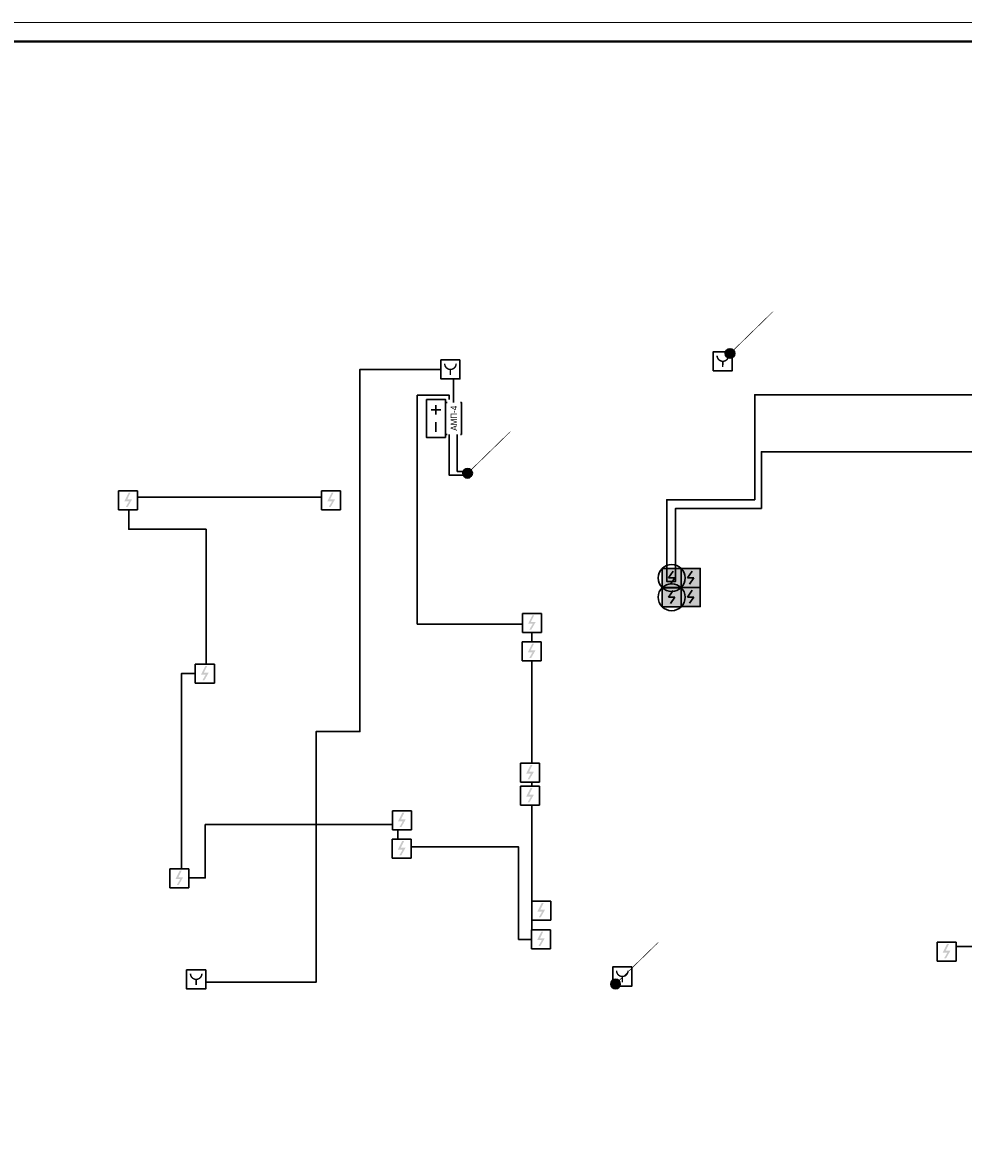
# Model space of a CAD drawing. Header units: millimetres. Extents: x -816133 to 919604, y 87941 to 147341.
# Tile 9 of 256: x -691640 to -666933, y 117641 to 147341. Entities that reach past the tile are written whole.
import ezdxf
from ezdxf.enums import TextEntityAlignment as Align

# ---------------------------------------------------------------- set-up
doc = ezdxf.new("R2010")
doc.units = ezdxf.units.MM
doc.set_wipeout_variables(frame=1)
for name, color, linetype in [('EI_HATCH_GALV', 7, 'Continuous'), ('АПС', 5, 'Continuous'), ('формат', 250, 'Continuous')]:
    doc.layers.add(name, color=color, linetype=linetype)
for name, color, linetype, lineweight in [('RC-Извещатели_пожарные', 1, 'Continuous', 30), ('СОУЭ', 1, 'Continuous', 30), ('СС-011-ПОЖ-СИГНАЛИЗАЦИЯ', 1, 'Continuous', 30), ('УГО АПС и АПЗ$0$_АПС_Оборудование', 1, 'Continuous', 30)]:
    doc.layers.add(name, color=color, linetype=linetype, lineweight=lineweight)
doc.styles.add('Arial', font='arial.ttf', dxfattribs={"width": 0.9, "height": 700})
doc.styles.add('Arial_2', font='arial.ttf', dxfattribs={"width": 0.9, "height": 400})
doc.styles.add('ISOCPEUR', font='isocpeur.ttf', dxfattribs={"height": 300})
doc.styles.get("Standard").update_dxf_attribs({"font": 'isocpeur.ttf', "width": 0.9})
doc.styles.add('УГО АПС и АПЗ$0$Reserve SS', font='arial.ttf', dxfattribs={"height": 2.5})

# ---------------------------------------------------------------- blocks, each defined once
blk = doc.blocks.new('*U1162')
at = {"color": 0, "lineweight": 0}
blk.add_lwpolyline([(-841, 0), (0, 0), (0, 594), (-841, 594)], close=True, dxfattribs=at)
at = {"lineweight": 40}
blk.add_lwpolyline([(-821, 5), (-5, 5), (-5, 589), (-821, 589)], close=True, dxfattribs=at)
at = {"style": 'Arial', "width": 0.9, "flags": 8}
blk.add_attdef('FORMAT', (-36.87, 1.26), '', height=2.8, dxfattribs=at)
blk = doc.blocks.new('RC-UGO-IRA-01')
blk.add_wipeout([(2.5, 2.5), (2.5, -2.5), (-2.5, -2.5), (-2.5, 2.5)]).dxf.layer = 'RC-Извещатели_пожарные'
blk.add_wipeout([(-2.5, -2.5), (-2.5, 2.5), (2.5, 2.5), (2.5, -2.5)]).dxf.layer = 'RC-Извещатели_пожарные'
at = {"layer": 'RC-Извещатели_пожарные', "ltscale": 30}
blk.add_lwpolyline([(2.5, 2.5), (2.5, -2.5), (-2.5, -2.5), (-2.5, 2.5)], close=True, dxfattribs=at)
at = {"layer": 'RC-Извещатели_пожарные', "ltscale": 30, "const_width": 0.375}
blk.add_lwpolyline([(-1.5, 1.5, 1), (1.5, 1.5, 1)], format="xyb", dxfattribs=at)
blk.add_lwpolyline([(0, 0), (0, -1.5)], dxfattribs=at)
at = {"layer": 'RC-Извещатели_пожарные'}
blk.add_attdef('PSTN', text='', height=1.5, dxfattribs=at).set_placement((2.5, 2.5), align=Align.BOTTOM_CENTER)
blk = doc.blocks.new('ИП 212-64 прот.R3')
at = {"layer": 'EI_HATCH_GALV', "lineweight": 30, "true_color": 0xffffff}
h = blk.add_hatch(color=7, dxfattribs=at)
h.dxf.hatch_style = 1
h.paths.add_polyline_path([(-2.5, 2.5), (2.5, 2.5), (2.5, -2.5), (-2.5, -2.5)])
at = {"color": 1, "linetype": 'ByBlock', "lineweight": -2}
for p, q in [((0.4, 1.77), (-0.83, 0)), ((-0.83, 0), (0.83, 0)), ((0.83, 0), (-0.31, -1.64))]:
    blk.add_line(p, q, dxfattribs=at)
at = {"color": 1, "linetype": 'ByBlock', "lineweight": -2, "ltscale": 0.1}
blk.add_lwpolyline([(-2.5, 2.5), (2.5, 2.5), (2.5, -2.5), (-2.5, -2.5)], close=True, dxfattribs=at)
blk = doc.blocks.new('*U1156')
at = {"ltscale": 100}
h = blk.add_hatch(color=256, dxfattribs=at)
h.dxf.hatch_style = 1
h.paths.add_polyline_path([(-34.8, 0, 1), (34.8, 0, 1)])
at = {"lineweight": 30}
blk.add_lwpolyline([(312.8, 312.8, 0, 45, 0), (185.6, 185.6, 4.5, 4.5, 0), (24.6, 24.6, 4.5, 4.5, 0)], format="xyseb", dxfattribs=at)
blk.add_circle((0, 0), 34.8, dxfattribs=at)
blk = doc.blocks.new('УГО АПС и АПЗ$0$Источник бесперебойного питания v4')
blk.add_wipeout([(0, 5), (10, 5), (10, 0), (0, 0)])
for p, q in [((2.75, 3.75), (2.75, 1.25)), ((4, 2.5), (1.5, 2.5)), ((8.5, 2.5), (6, 2.5))]:
    blk.add_line(p, q)
blk.add_lwpolyline([(0, 0), (10, 0), (10, 5), (0, 5)], close=True)
at = {"style": 'УГО АПС и АПЗ$0$Reserve SS', "flags": 8}
blk.add_attdef('КОЛИЧЕСТВО', (10.26, 5.28), '', height=2.5, dxfattribs=at)
blk = doc.blocks.new('АМП-4')
at = {"color": 1}
blk.add_wipeout([(349424, -74023), (349424, -73183), (349844, -73183), (349844, -74023)], dxfattribs=at)
at = {"layer": 'АПС', "color": 1, "lineweight": 30, "ltscale": 200}
blk.add_lwpolyline([(349424, -73183), (349424, -74023), (349844, -74023), (349844, -73183)], close=True, dxfattribs=at)
at = {"layer": 'АПС', "color": 0, "lineweight": 30, "ltscale": 200, "insert": (349645, -73599), "char_height": 168, "width": 801.95, "attachment_point": 5, "rotation": 90, "style": 'Arial_2', "bg_fill": 2}
blk.add_mtext('АМП-4', dxfattribs=at)
blk = doc.blocks.new('ИП 212-45')
blk.add_wipeout([(346277, -75580), (346277, -76080), (345777, -76080), (345777, -75580)]).dxf.layer = 'RC-Извещатели_пожарные'
blk.add_wipeout([(345777, -76080), (345777, -75580), (346277, -75580), (346277, -76080)]).dxf.layer = 'RC-Извещатели_пожарные'
at = {"layer": 'RC-Извещатели_пожарные'}
blk.add_hatch(color=0, dxfattribs=at).paths.add_polyline_path([(346128, -75805), (346014, -76005), (345964, -76005), (346050, -75855), (345927, -75855), (346039, -75630), (346089, -75630), (346002, -75805)])
at = {"layer": 'RC-Извещатели_пожарные', "color": 0, "ltscale": 30}
for p, q in [((345777, -75580), (346277, -75580)), ((345777, -76080), (345777, -75580)), ((346277, -75580), (346277, -76080)), ((346277, -76080), (345777, -76080))]:
    blk.add_line(p, q, dxfattribs=at)
blk = doc.blocks.new('ИП 513-10')
at = {"color": 0}
blk.add_wipeout([(345366, -78169), (345366, -78669), (344866, -78669), (344866, -78169)], dxfattribs=at).dxf.layer = 'RC-Извещатели_пожарные'
blk.add_wipeout([(344866, -78669), (344866, -78169), (345366, -78169), (345366, -78669)], dxfattribs=at).dxf.layer = 'RC-Извещатели_пожарные'
at = {"layer": 'RC-Извещатели_пожарные', "color": 0, "ltscale": 30}
blk.add_lwpolyline([(345366, -78169), (345366, -78669), (344866, -78669), (344866, -78169)], close=True, dxfattribs=at)
at = {"layer": 'RC-Извещатели_пожарные', "color": 0, "ltscale": 30, "const_width": 37.5}
blk.add_lwpolyline([(344966, -78269, 1), (345266, -78269, 1)], format="xyb", dxfattribs=at)
blk.add_lwpolyline([(345116, -78419), (345116, -78569)], dxfattribs=at)
blk = doc.blocks.new('*U1208')
at = {"layer": 'EI_HATCH_GALV', "lineweight": 30, "true_color": 0xffffff}
h = blk.add_hatch(color=7, dxfattribs=at)
h.dxf.hatch_style = 1
h.paths.add_polyline_path([(-2.5, 2.5), (2.5, 2.5), (2.5, -2.5), (-2.5, -2.5)])
at = {"color": 1, "linetype": 'ByBlock', "lineweight": -2}
for p, q in [((0.4, 1.77), (-0.83, 0)), ((-0.83, 0), (0.83, 0)), ((0.83, 0), (-0.31, -1.64))]:
    blk.add_line(p, q, dxfattribs=at)
at = {"color": 1, "linetype": 'ByBlock', "lineweight": -2, "ltscale": 0.1}
blk.add_lwpolyline([(-2.5, 2.5), (2.5, 2.5), (2.5, -2.5), (-2.5, -2.5)], close=True, dxfattribs=at)
at = {"layer": 'RC-Извещатели_пожарные'}
blk.add_circle((0, 0), 3.54, dxfattribs=at)
at = {"layer": 'RC-Извещатели_пожарные', "style": 'ISOCPEUR'}
blk.add_attdef('PSTN', text='', height=2.5, dxfattribs=at).set_placement((5.33, 2.66), align=Align.BOTTOM_CENTER)

msp = doc.modelspace()

# ---------------------------------------------------------------- linework, layer by layer
at = {"layer": 'СС-011-ПОЖ-СИГНАЛИЗАЦИЯ', "ltscale": 100}
msp.add_lwpolyline([(-662814, 133703), (-662814, 136989), (-660316, 136989), (-660316, 137557), (-665955, 137557), (-665955, 138447), (-666445, 138447), (-666445, 137566), (-672414, 137566), (-672414, 134808), (-674723, 134808), (-674723, 132666), (-674493, 132666), (-674493, 134583), (-672238, 134583), (-672238, 136070), (-666328, 136070), (-666328, 129945), (-664627, 129945), (-664627, 133701), (-662852, 133701)], dxfattribs=at)
at = {"layer": 'СС-011-ПОЖ-СИГНАЛИЗАЦИЯ', "color": 1}
for points in [[(-680437, 137366), (-680437, 137554), (-681278, 137554), (-681278, 131543), (-678268, 131543), (-678268, 123261), (-678617, 123261), (-678617, 125690), (-681783, 125690), (-681783, 126278), (-686843, 126278), (-686843, 124877), (-687466, 124877), (-687466, 130247), (-686821, 130247), (-686821, 134035), (-688852, 134035), (-688852, 134877), (-683788, 134877)], [(-664822, 124592), (-664822, 124263), (-662327, 124263), (-662327, 124575), (-661846, 124575), (-661846, 123072), (-667127, 123072)]]:
    msp.add_lwpolyline(points, dxfattribs=at)

# ---------------------------------------------------------------- block references
at = {"xscale": 3.600000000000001, "yscale": 3.600000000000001, "zscale": 3.600000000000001, "rotation": 359.2880171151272}
msp.add_blockref('*U1156', (-679954, 135504), dxfattribs=at)
at = {"layer": 'RC-Извещатели_пожарные', "xscale": 100, "yscale": 100, "zscale": 100}
for p in [(-674593, 132754), (-674594, 132249)]:
    msp.add_blockref('*U1208', p, dxfattribs=at)
at = {"layer": 'СОУЭ', "color": 6, "xscale": 100, "yscale": 100, "zscale": 100}
for p in [(-674093, 132754), (-674093, 132254)]:
    msp.add_blockref('ИП 212-64 прот.R3', p, dxfattribs=at)
at = {"layer": 'формат', "xscale": 100, "yscale": 100, "zscale": 100}
msp.add_blockref('*U1162', (-647933, 87941), dxfattribs=at)

# ---------------------------------------------------------------- next in the draw order: block references
at = {"layer": 'RC-Извещатели_пожарные', "rotation": 359.9525678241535}
for p, xscale, yscale, zscale in [((-673252, 138446), 99.99999999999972, 99.99999999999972, 99.99999999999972), ((-675890, 122287), 99.9999999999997, 99.9999999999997, 99.9999999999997)]:
    msp.add_blockref('RC-UGO-IRA-01', p, dxfattribs=dict(at, xscale=xscale, yscale=yscale, zscale=zscale))
at = {"layer": 'СС-011-ПОЖ-СИГНАЛИЗАЦИЯ', "color": 0, "lineweight": 30}
for name, p in [('ИП 513-10', (-1025521, 216651)), ('ИП 212-45', (-1034896, 210621)), ('ИП 212-45', (-1029565, 210621)), ('ИП 212-45', (-1024293, 207405)), ('ИП 212-45', (-1024300, 206656)), ('ИП 212-45', (-1032882, 206070)), ('ИП 212-45', (-1024341, 202867)), ('ИП 212-45', (-1027705, 202221)), ('ИП 212-45', (-1027712, 201472)), ('ИП 212-45', (-1033553, 200699)), ('ИП 212-45', (-1024048, 199846)), ('ИП 212-45', (-1024055, 199097)), ('ИП 212-45', (-1013403, 198769)), ('ИП 513-10', (-1032198, 200631))]:
    msp.add_blockref(name, p, dxfattribs=at)
at = {"layer": 'УГО АПС и АПЗ$0$_АПС_Оборудование', "color": 252, "xscale": 100, "yscale": 100, "zscale": 100, "rotation": 269.9999999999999}
msp.add_blockref('УГО АПС и АПЗ$0$Источник бесперебойного питания v4', (-681035, 137446), dxfattribs=at)

# ---------------------------------------------------------------- next in the draw order: block references
at = {"xscale": 3.600000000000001, "yscale": 3.600000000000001, "zscale": 3.600000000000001, "rotation": 359.2880171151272}
for p in [(-673062, 138650), (-676069, 122089)]:
    msp.add_blockref('*U1156', p, dxfattribs=at)
at = {"layer": 'СС-011-ПОЖ-СИГНАЛИЗАЦИЯ', "lineweight": 30}
msp.add_blockref('АМП-4', (-1029959, 210549), dxfattribs=at)
at = {"layer": 'СС-011-ПОЖ-СИГНАЛИЗАЦИЯ', "color": 0, "lineweight": 30}
msp.add_blockref('ИП 212-45', (-1024341, 203471), dxfattribs=at)

# ---------------------------------------------------------------- next in the draw order: linework, layer by layer
at = {"layer": 'СС-011-ПОЖ-СИГНАЛИЗАЦИЯ', "color": 1}
for points in [[(-680655, 138232), (-682780, 138232), (-682780, 128720), (-683935, 128720), (-683935, 122135), (-686832, 122137)], [(-680325, 137366), (-680324, 137982)]]:
    msp.add_lwpolyline(points, dxfattribs=at)
at = {"layer": 'СС-011-ПОЖ-СИГНАЛИЗАЦИЯ', "ltscale": 100}
for points in [[(-680438, 136526), (-680438, 135455), (-679958, 135455)], [(-679958, 135554), (-680224, 135554), (-680224, 136526)]]:
    msp.add_lwpolyline(points, dxfattribs=at)

doc.saveas('drawing.dxf')
